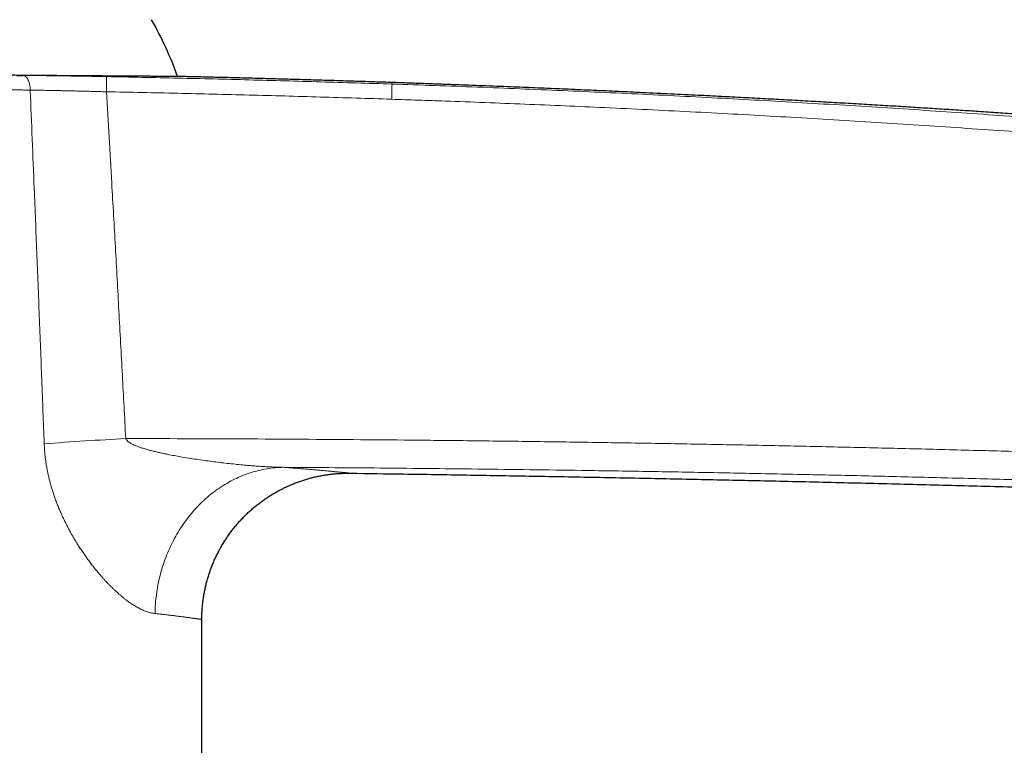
# Model space of a CAD drawing. Header units: millimetres. Extents: x 8 to 674, y 12 to 492.
# Tile 22 of 24: x 502 to 569, y 405 to 455. Entities that reach past the tile are written whole.
import ezdxf

# ---------------------------------------------------------------- set-up
doc = ezdxf.new("R2010")
doc.units = ezdxf.units.MM

msp = doc.modelspace()

# ---------------------------------------------------------------- linework, layer by layer
at = {"color": 7, "linetype": 'Continuous', "lineweight": 30}
for p, q in [((501.604, 450.763), (502.009, 450.76)), ((527.256, 450.274), (527.256, 450.274)), ((527.256, 450.274), (527.256, 450.274)), ((514.257, 318.068), (514.257, 413.579))]:
    msp.add_line(p, q, dxfattribs=at)
at = {"color": 252, "linetype": 'Continuous', "lineweight": 0, "flags": 128}
for points in [[(502.523, 449.76), (502.523, 449.812), (502.521, 449.863), (502.518, 449.914), (502.513, 449.965), (502.507, 450.015), (502.5, 450.065), (502.491, 450.114), (502.481, 450.162), (502.469, 450.209), (502.457, 450.254), (502.443, 450.298), (502.428, 450.341), (502.411, 450.382), (502.394, 450.422), (502.376, 450.46), (502.356, 450.496), (502.336, 450.53), (502.314, 450.562), (502.292, 450.592), (502.269, 450.619), (502.245, 450.644), (502.221, 450.667), (502.196, 450.688), (502.17, 450.706), (502.144, 450.721), (502.118, 450.734), (502.091, 450.745), (502.064, 450.752), (502.036, 450.757), (502.009, 450.76)], [(519.831, 423.979), (519.688, 423.975), (519.546, 423.969), (519.403, 423.96), (519.26, 423.948), (519.117, 423.934), (518.975, 423.916), (518.833, 423.897), (518.691, 423.874), (518.549, 423.849), (518.408, 423.822), (518.267, 423.791), (518.127, 423.758), (517.986, 423.723), (517.847, 423.684), (517.708, 423.644), (517.569, 423.6), (517.431, 423.554), (517.294, 423.506), (517.157, 423.455), (517.021, 423.401), (516.886, 423.345), (516.752, 423.286), (516.618, 423.225), (516.485, 423.161), (516.354, 423.095), (516.223, 423.027), (516.093, 422.956), (515.964, 422.882), (515.836, 422.806), (515.709, 422.728), (515.583, 422.648), (515.458, 422.565), (515.334, 422.48), (515.212, 422.392), (515.091, 422.303), (514.971, 422.211), (514.852, 422.117), (514.735, 422.02), (514.619, 421.922), (514.505, 421.821), (514.392, 421.719), (514.28, 421.614), (514.17, 421.507), (514.061, 421.398), (513.954, 421.288), (513.848, 421.175), (513.744, 421.06), (513.642, 420.943), (513.541, 420.825), (513.442, 420.705), (513.345, 420.583), (513.249, 420.459), (513.155, 420.333), (513.063, 420.206), (512.973, 420.077), (512.884, 419.946), (512.798, 419.814), (512.713, 419.68), (512.63, 419.545), (512.549, 419.408), (512.47, 419.27), (512.393, 419.13), (512.318, 418.989), (512.245, 418.847), (512.174, 418.703), (512.105, 418.558), (512.038, 418.412), (511.973, 418.264), (511.91, 418.116), (511.85, 417.966), (511.791, 417.815), (511.735, 417.664), (511.681, 417.511), (511.629, 417.357), (511.579, 417.203), (511.531, 417.047), (511.486, 416.891), (511.442, 416.734), (511.401, 416.576), (511.363, 416.418), (511.326, 416.259), (511.292, 416.099), (511.26, 415.939), (511.23, 415.778), (511.203, 415.616), (511.178, 415.455), (511.155, 415.293), (511.135, 415.13), (511.117, 414.967), (511.101, 414.804), (511.088, 414.641), (511.076, 414.478), (511.068, 414.314), (511.061, 414.15), (511.057, 413.987)]]:
    msp.add_lwpolyline(points, dxfattribs=at)
at = {"color": 7, "linetype": 'Continuous', "lineweight": 30}
msp.add_arc((489.257, 442.318), 24.8, 19.71622, 29.60096, dxfattribs=at)
at = {"color": 252, "linetype": 'Continuous', "lineweight": 0}
for centre, radius, start, end in [((486.797, 450.323), 20.954, 358.13815, 0.97029), ((521.121, 194.84), 231.418, 92.98826, 94.37136)]:
    msp.add_arc(centre, radius, start, end, dxfattribs=at)
at = {"color": 7, "linetype": 'Continuous', "lineweight": 30}
for points, knots in [([(513.094, 450.679), (513.092, 450.679), (513.085, 450.679), (513.062, 450.68), (513.027, 450.68), (512.981, 450.681), (512.93, 450.681), (512.875, 450.682), (512.819, 450.682), (512.758, 450.683), (512.69, 450.683), (512.616, 450.684), (512.537, 450.685), (512.451, 450.685), (512.363, 450.686), (512.272, 450.687), (512.18, 450.688), (512.083, 450.688), (511.982, 450.689), (511.875, 450.69), (511.756, 450.691), (511.623, 450.692), (511.475, 450.693), (511.32, 450.694), (511.158, 450.695), (510.99, 450.696), (510.814, 450.698), (510.631, 450.699), (510.446, 450.7), (510.258, 450.701), (510.068, 450.703), (509.873, 450.704), (509.671, 450.706), (509.464, 450.707), (509.25, 450.708), (509.031, 450.71), (508.809, 450.712), (508.584, 450.713), (508.355, 450.715), (508.122, 450.716), (507.861, 450.718), (507.572, 450.72), (507.253, 450.722), (506.926, 450.725), (506.591, 450.727), (506.248, 450.73), (505.896, 450.732), (505.537, 450.735), (505.168, 450.738), (504.793, 450.74), (504.451, 450.743), (504.145, 450.745), (503.877, 450.747), (503.606, 450.749), (503.332, 450.752), (503.054, 450.754), (502.796, 450.756), (502.559, 450.758), (502.341, 450.76), (502.122, 450.761), (501.837, 450.764), (501.483, 450.767), (501.057, 450.77), (500.627, 450.774), (500.191, 450.777), (499.749, 450.781), (499.302, 450.785), (498.849, 450.789), (498.39, 450.793), (497.927, 450.798), (497.509, 450.802), (497.138, 450.805), (496.815, 450.808), (496.491, 450.811), (496.165, 450.814), (495.837, 450.817), (495.534, 450.82), (495.256, 450.823), (495.003, 450.825), (494.75, 450.828), (494.42, 450.831), (494.015, 450.835), (493.531, 450.84), (493.045, 450.845), (492.557, 450.85), (492.067, 450.855), (491.574, 450.86), (491.079, 450.865), (490.581, 450.87), (490.082, 450.875), (489.635, 450.88), (489.241, 450.884), (488.9, 450.887), (488.559, 450.89), (488.217, 450.894), (487.876, 450.897), (487.562, 450.9), (487.275, 450.903), (487.015, 450.906), (486.755, 450.908), (486.444, 450.912), (486.083, 450.915), (485.67, 450.919), (485.259, 450.923), (484.848, 450.927), (484.439, 450.93), (484.029, 450.934), (483.622, 450.938), (483.224, 450.941), (482.835, 450.945), (482.456, 450.948), (482.079, 450.951), (481.703, 450.954), (481.329, 450.956), (480.957, 450.959), (480.586, 450.962), (480.222, 450.964), (479.863, 450.967), (479.51, 450.969), (479.159, 450.971), (478.801, 450.973), (478.438, 450.975), (478.068, 450.977), (477.702, 450.979), (477.339, 450.98), (476.979, 450.982), (476.622, 450.983), (476.269, 450.984), (475.927, 450.985), (475.595, 450.986), (475.273, 450.986), (474.956, 450.987), (474.641, 450.987), (474.331, 450.987), (474.024, 450.987), (473.721, 450.987), (473.425, 450.987), (473.136, 450.986), (472.854, 450.986), (472.576, 450.985), (472.295, 450.985), (472.012, 450.984), (471.731, 450.983), (471.55, 450.982), (471.462, 450.982)], [0, 0, 0, 0, 0.004198, 0.0128576, 0.0215506, 0.0302445, 0.0389375, 0.0455938, 0.0522509, 0.058908, 0.0655643, 0.0722475, 0.0789316, 0.0856157, 0.0922989, 0.0983223, 0.104346, 0.1103694, 0.1164039, 0.1224388, 0.1284734, 0.1358049, 0.1431375, 0.1504701, 0.1578016, 0.1651691, 0.1725378, 0.1799065, 0.187274, 0.1942186, 0.2011641, 0.2081096, 0.2150541, 0.2220293, 0.2290054, 0.2359815, 0.2429567, 0.2497428, 0.2565289, 0.263322, 0.2701152, 0.2787776, 0.2874409, 0.2961033, 0.3047991, 0.3134959, 0.3221917, 0.3309706, 0.3397495, 0.3485437, 0.357338, 0.3633411, 0.3693444, 0.3753475, 0.3813616, 0.387376, 0.3933902, 0.397981, 0.4025719, 0.4071649, 0.411758, 0.4204205, 0.4290838, 0.4377463, 0.4464422, 0.455139, 0.4638349, 0.4726138, 0.4813928, 0.4901871, 0.4989815, 0.5049845, 0.5109879, 0.516991, 0.5230052, 0.5290197, 0.5350338, 0.5396247, 0.5442156, 0.5488087, 0.5534017, 0.5620673, 0.5707338, 0.5793993, 0.5880984, 0.5967983, 0.6054973, 0.6142794, 0.6230616, 0.6318592, 0.6406567, 0.6466621, 0.6526678, 0.6586732, 0.6646896, 0.6707064, 0.6767229, 0.6813155, 0.6859082, 0.6905031, 0.695098, 0.7024288, 0.7097608, 0.7170928, 0.7244237, 0.7317907, 0.7391587, 0.7465268, 0.7538938, 0.7608377, 0.7677826, 0.7747275, 0.7816714, 0.788646, 0.7956215, 0.8025971, 0.8095716, 0.8163571, 0.8231426, 0.8299352, 0.8367278, 0.8440586, 0.8513906, 0.8587226, 0.8660535, 0.8734205, 0.8807886, 0.8881567, 0.8955236, 0.9024676, 0.9094126, 0.9163576, 0.9233016, 0.9302762, 0.9372518, 0.9442274, 0.9512021, 0.9579877, 0.9647733, 0.971566, 0.9783587, 0.9856887, 0.9930199, 1, 1, 1, 1]), ([(527.256, 450.275), (527.172, 450.278), (526.876, 450.288), (526.372, 450.304), (525.748, 450.325), (525.132, 450.345), (524.526, 450.364), (523.928, 450.383), (523.34, 450.402), (522.752, 450.42), (522.164, 450.437), (521.577, 450.455), (521, 450.472), (520.434, 450.488), (519.877, 450.504), (519.33, 450.519), (518.794, 450.534), (518.267, 450.549), (517.751, 450.563), (517.245, 450.576), (516.749, 450.589), (516.272, 450.601), (515.814, 450.613), (515.375, 450.624), (514.944, 450.635), (514.523, 450.645), (514.106, 450.655), (513.695, 450.665), (513.357, 450.673), (513.158, 450.678), (513.094, 450.679)], [0, 0, 0, 0, 0.0179131, 0.0626515, 0.1067528, 0.1502156, 0.1930388, 0.2352211, 0.2767614, 0.3176584, 0.3598117, 0.4012564, 0.4419915, 0.4820155, 0.5213272, 0.5599256, 0.5978094, 0.6349775, 0.6714287, 0.7071621, 0.7421765, 0.7764709, 0.8081453, 0.8391779, 0.8695679, 0.8993145, 0.928417, 0.9578044, 0.9865027, 1, 1, 1, 1]), ([(673.128, 436.869), (673.09, 436.874), (672.886, 436.905), (672.518, 436.96), (672.029, 437.034), (671.548, 437.106), (671.084, 437.175), (670.638, 437.242), (670.208, 437.305), (669.786, 437.368), (669.371, 437.429), (668.964, 437.489), (668.565, 437.548), (668.173, 437.606), (667.789, 437.662), (667.413, 437.717), (667.047, 437.771), (666.69, 437.823), (666.343, 437.873), (666.003, 437.922), (665.668, 437.971), (665.339, 438.018), (665.016, 438.065), (664.701, 438.111), (664.393, 438.155), (664.094, 438.198), (663.805, 438.239), (663.525, 438.279), (663.252, 438.318), (662.985, 438.356), (662.724, 438.394), (662.469, 438.43), (662.221, 438.465), (661.981, 438.499), (661.749, 438.532), (661.525, 438.564), (661.308, 438.594), (661.099, 438.624), (660.898, 438.652), (660.705, 438.679), (660.519, 438.705), (660.342, 438.73), (660.174, 438.754), (660.014, 438.776), (659.862, 438.797), (659.715, 438.818), (659.576, 438.837), (659.443, 438.856), (659.318, 438.873), (659.2, 438.89), (659.089, 438.905), (658.984, 438.92), (658.882, 438.934), (658.781, 438.948), (658.684, 438.962), (658.596, 438.974), (658.517, 438.985), (658.447, 438.995), (658.389, 439.003), (658.343, 439.009), (658.305, 439.014), (658.268, 439.019), (658.231, 439.025), (658.192, 439.03), (658.138, 439.037), (658.067, 439.047), (657.977, 439.06), (657.879, 439.073), (657.772, 439.088), (657.656, 439.104), (657.532, 439.121), (657.4, 439.139), (657.258, 439.159), (657.106, 439.18), (656.944, 439.202), (656.771, 439.226), (656.588, 439.251), (656.397, 439.277), (656.195, 439.305), (655.985, 439.334), (655.764, 439.364), (655.534, 439.395), (655.295, 439.428), (655.046, 439.462), (654.788, 439.497), (654.521, 439.533), (654.243, 439.57), (653.965, 439.608), (653.686, 439.646), (653.407, 439.683), (653.12, 439.722), (652.825, 439.761), (652.522, 439.802), (652.201, 439.845), (651.863, 439.89), (651.506, 439.937), (651.14, 439.986), (650.764, 440.036), (650.381, 440.087), (649.992, 440.138), (649.595, 440.19), (649.189, 440.243), (648.775, 440.298), (648.351, 440.353), (647.918, 440.409), (647.48, 440.466), (646.956, 440.534), (646.353, 440.612), (645.671, 440.699), (644.994, 440.786), (644.323, 440.871), (643.661, 440.955), (643.007, 441.038), (642.362, 441.119), (641.726, 441.198), (641.099, 441.276), (640.48, 441.353), (639.87, 441.429), (639.269, 441.503), (638.677, 441.575), (638.093, 441.646), (637.519, 441.716), (636.953, 441.785), (636.395, 441.852), (635.838, 441.919), (635.282, 441.986), (634.726, 442.052), (634.18, 442.117), (633.644, 442.181), (633.117, 442.243), (632.615, 442.302), (632.138, 442.358), (631.685, 442.411), (631.24, 442.463), (630.802, 442.514), (630.373, 442.564), (629.959, 442.611), (629.56, 442.657), (629.177, 442.701), (628.8, 442.744), (628.431, 442.787), (628.068, 442.828), (627.713, 442.868), (627.364, 442.908), (627.021, 442.947), (626.682, 442.985), (626.016, 443.06), (624.868, 443.189), (623.241, 443.369), (621.464, 443.563), (619.73, 443.75), (618.48, 443.883), (617.711, 443.965), (617.386, 443.999), (617.059, 444.033), (616.705, 444.07), (616.323, 444.11), (615.911, 444.153), (615.49, 444.197), (615.061, 444.242), (614.623, 444.287), (614.177, 444.333), (613.721, 444.38), (613.257, 444.427), (612.785, 444.476), (612.303, 444.524), (611.814, 444.574), (611.325, 444.623), (610.838, 444.672), (610.352, 444.721), (609.859, 444.77), (609.359, 444.82), (608.743, 444.881), (608.013, 444.953), (607.171, 445.035), (606.332, 445.116), (605.495, 445.197), (604.661, 445.277), (603.828, 445.356), (603.206, 445.415), (602.794, 445.454), (602.59, 445.473), (602.388, 445.492), (602.192, 445.51), (602.004, 445.528), (601.824, 445.545), (601.647, 445.561), (601.474, 445.578), (601.306, 445.593), (601.148, 445.608), (601, 445.622), (600.862, 445.634), (600.734, 445.646), (600.617, 445.657), (600.51, 445.667), (600.413, 445.676), (600.331, 445.683), (600.264, 445.69), (600.209, 445.695), (600.158, 445.699), (600.107, 445.704), (600.041, 445.71), (599.958, 445.718), (599.855, 445.727), (599.744, 445.737), (599.625, 445.748), (599.497, 445.76), (599.363, 445.772), (599.22, 445.785), (599.069, 445.799), (598.909, 445.814), (598.74, 445.829), (598.56, 445.846), (598.373, 445.863), (598.176, 445.88), (597.971, 445.899), (597.758, 445.918), (597.536, 445.938), (597.305, 445.959), (597.066, 445.98), (596.818, 446.003), (596.565, 446.025), (596.31, 446.048), (596.055, 446.071), (595.654, 446.106), (595.109, 446.155), (594.386, 446.218), (593.637, 446.283), (592.861, 446.351), (592.094, 446.417), (591.337, 446.481), (590.593, 446.545), (589.864, 446.606), (589.148, 446.666), (588.441, 446.725), (587.743, 446.782), (587.054, 446.839), (586.374, 446.894), (585.703, 446.949), (585.16, 446.992), (584.744, 447.025), (584.451, 447.049), (584.158, 447.072), (583.86, 447.096), (583.554, 447.12), (583.239, 447.145), (582.913, 447.17), (582.574, 447.197), (582.223, 447.224), (581.862, 447.252), (581.492, 447.281), (581.113, 447.31), (580.725, 447.34), (580.339, 447.369), (579.956, 447.398), (579.576, 447.427), (579.189, 447.456), (578.794, 447.486), (578.391, 447.516), (577.98, 447.547), (577.562, 447.578), (577.136, 447.609), (576.703, 447.641), (576.262, 447.673), (575.813, 447.706), (575.365, 447.738), (574.919, 447.77), (574.475, 447.802), (574.024, 447.834), (573.567, 447.867), (573.093, 447.9), (572.602, 447.934), (572.095, 447.97), (571.579, 448.005), (571.057, 448.041), (570.526, 448.078), (569.956, 448.116), (569.344, 448.158), (568.69, 448.202), (568.025, 448.246), (567.375, 448.289), (566.739, 448.33), (566.119, 448.37), (565.491, 448.411), (564.854, 448.451), (564.209, 448.492), (563.556, 448.533), (562.894, 448.574), (562.216, 448.616), (561.52, 448.659), (560.808, 448.702), (560.087, 448.745), (559.356, 448.788), (558.617, 448.832), (557.869, 448.875), (557.133, 448.918), (556.411, 448.959), (555.701, 448.999), (554.984, 449.039), (554.26, 449.079), (553.528, 449.119), (552.789, 449.159), (552.042, 449.199), (551.288, 449.238), (550.526, 449.278), (549.757, 449.318), (548.98, 449.358), (548.148, 449.4), (547.261, 449.444), (546.316, 449.49), (545.361, 449.536), (544.445, 449.579), (543.569, 449.62), (542.734, 449.659), (541.892, 449.697), (541.042, 449.735), (540.185, 449.773), (539.336, 449.81), (538.497, 449.846), (537.668, 449.881), (536.832, 449.916), (535.989, 449.95), (535.107, 449.985), (534.183, 450.022), (533.219, 450.059), (532.246, 450.096), (531.264, 450.133), (530.274, 450.169), (529.276, 450.205), (528.269, 450.24), (527.595, 450.263), (527.256, 450.274)], [0, 0, 0, 0, 0.000791, 0.004233, 0.007615, 0.010938, 0.014201, 0.017224, 0.020193, 0.023109, 0.025973, 0.028783, 0.03154, 0.034244, 0.036896, 0.039494, 0.042039, 0.044488, 0.046885, 0.04923, 0.051525, 0.053809, 0.05604, 0.058218, 0.060343, 0.062415, 0.064398, 0.06633, 0.068211, 0.07004, 0.071855, 0.073616, 0.075324, 0.076979, 0.07858, 0.080128, 0.081623, 0.083062, 0.084448, 0.08578, 0.08706, 0.088287, 0.08944, 0.090542, 0.091594, 0.092594, 0.093562, 0.094477, 0.095338, 0.096149, 0.096914, 0.097634, 0.098309, 0.099039, 0.099707, 0.100313, 0.100858, 0.101341, 0.101762, 0.10205, 0.102301, 0.102548, 0.102806, 0.103074, 0.103353, 0.103927, 0.104541, 0.105211, 0.105947, 0.106748, 0.107598, 0.108511, 0.109486, 0.110525, 0.111649, 0.112838, 0.114093, 0.115413, 0.116798, 0.118249, 0.119765, 0.121346, 0.122993, 0.124704, 0.126481, 0.128323, 0.130231, 0.132203, 0.134068, 0.135988, 0.137963, 0.139992, 0.142077, 0.144215, 0.146605, 0.14906, 0.15158, 0.154164, 0.156813, 0.159478, 0.162204, 0.164993, 0.167845, 0.170758, 0.173733, 0.176769, 0.179807, 0.184533, 0.189199, 0.193874, 0.198487, 0.20304, 0.207532, 0.211963, 0.216334, 0.220644, 0.224893, 0.229082, 0.23321, 0.237278, 0.241285, 0.245232, 0.249118, 0.252944, 0.25671, 0.260591, 0.264405, 0.268153, 0.271836, 0.275452, 0.279003, 0.282167, 0.285276, 0.288332, 0.291334, 0.294281, 0.297175, 0.299854, 0.302485, 0.305069, 0.307604, 0.310092, 0.312532, 0.314924, 0.317269, 0.319586, 0.321902, 0.33098, 0.343216, 0.3554, 0.367531, 0.378895, 0.381122, 0.383347, 0.385582, 0.387858, 0.390622, 0.393446, 0.396329, 0.399273, 0.402275, 0.405337, 0.408459, 0.41164, 0.41488, 0.418179, 0.421538, 0.424955, 0.428231, 0.43156, 0.43494, 0.438373, 0.441836, 0.447622, 0.453394, 0.459154, 0.464903, 0.47064, 0.476366, 0.482082, 0.483489, 0.484895, 0.486297, 0.487655, 0.488953, 0.490193, 0.491375, 0.492608, 0.49377, 0.494861, 0.495881, 0.496832, 0.497711, 0.49852, 0.499259, 0.499927, 0.500525, 0.500946, 0.501322, 0.50166, 0.502008, 0.502377, 0.503024, 0.503728, 0.504492, 0.505314, 0.506195, 0.507117, 0.508096, 0.509131, 0.510223, 0.511395, 0.512626, 0.513916, 0.515265, 0.516672, 0.518138, 0.519662, 0.521245, 0.522887, 0.524587, 0.526339, 0.528096, 0.529846, 0.53159, 0.53635, 0.541061, 0.54645, 0.551773, 0.557029, 0.56222, 0.567345, 0.572315, 0.577223, 0.582067, 0.586849, 0.591568, 0.596225, 0.60082, 0.605353, 0.607369, 0.609371, 0.611365, 0.613398, 0.615491, 0.617643, 0.619854, 0.622195, 0.624599, 0.627065, 0.629593, 0.632185, 0.634838, 0.637555, 0.640099, 0.642696, 0.645346, 0.648048, 0.650802, 0.653608, 0.656467, 0.659378, 0.662341, 0.665356, 0.668423, 0.671543, 0.674532, 0.677567, 0.680648, 0.683775, 0.686948, 0.690364, 0.693832, 0.697352, 0.700924, 0.704547, 0.708221, 0.712619, 0.717088, 0.721628, 0.726241, 0.730419, 0.734654, 0.738947, 0.743296, 0.747702, 0.752165, 0.756685, 0.761261, 0.766066, 0.770931, 0.775858, 0.780845, 0.785893, 0.791002, 0.796172, 0.800965, 0.805809, 0.810703, 0.815649, 0.820647, 0.825695, 0.830794, 0.835945, 0.841146, 0.846399, 0.851703, 0.857058, 0.863435, 0.869883, 0.876402, 0.882993, 0.88864, 0.89434, 0.90009, 0.905892, 0.911745, 0.91765, 0.923264, 0.928925, 0.934631, 0.940383, 0.946182, 0.952707, 0.95929, 0.965931, 0.972629, 0.979385, 0.986199, 0.99307, 1, 1, 1, 1]), ([(514.257, 413.579), (514.257, 413.582), (514.256, 413.637), (514.258, 413.743), (514.261, 413.898), (514.268, 414.052), (514.276, 414.207), (514.287, 414.361), (514.3, 414.515), (514.316, 414.669), (514.334, 414.822), (514.354, 414.975), (514.377, 415.127), (514.402, 415.279), (514.429, 415.431), (514.459, 415.582), (514.491, 415.733), (514.525, 415.883), (514.562, 416.032), (514.601, 416.181), (514.642, 416.329), (514.685, 416.476), (514.731, 416.623), (514.779, 416.769), (514.829, 416.914), (514.881, 417.058), (514.935, 417.201), (514.992, 417.343), (515.051, 417.484), (515.111, 417.625), (515.174, 417.764), (515.239, 417.902), (515.306, 418.04), (515.376, 418.176), (515.447, 418.311), (515.52, 418.444), (515.595, 418.577), (515.672, 418.708), (515.751, 418.839), (515.832, 418.967), (515.915, 419.095), (516, 419.221), (516.087, 419.346), (516.175, 419.469), (516.265, 419.591), (516.357, 419.711), (516.451, 419.83), (516.547, 419.948), (516.644, 420.064), (516.743, 420.178), (516.844, 420.291), (516.946, 420.402), (517.05, 420.512), (517.155, 420.62), (517.262, 420.726), (517.37, 420.83), (517.48, 420.933), (517.592, 421.034), (517.705, 421.134), (517.819, 421.231), (517.934, 421.327), (518.051, 421.421), (518.169, 421.513), (518.289, 421.603), (518.409, 421.691), (518.531, 421.778), (518.654, 421.862), (518.778, 421.945), (518.903, 422.026), (519.03, 422.104), (519.157, 422.181), (519.285, 422.256), (519.414, 422.329), (519.544, 422.399), (519.675, 422.468), (519.807, 422.535), (519.94, 422.599), (520.073, 422.662), (520.207, 422.723), (520.342, 422.781), (520.477, 422.837), (520.613, 422.892), (520.749, 422.944), (520.886, 422.994), (521.023, 423.042), (521.161, 423.088), (521.299, 423.132), (521.438, 423.174), (521.576, 423.213), (521.715, 423.251), (521.854, 423.286), (521.993, 423.32), (522.132, 423.351), (522.271, 423.38), (522.41, 423.407), (522.549, 423.432), (522.687, 423.455), (522.825, 423.476), (522.963, 423.495), (523.1, 423.512), (523.236, 423.527), (523.372, 423.54), (523.507, 423.551), (523.64, 423.56), (523.773, 423.567), (523.904, 423.573), (524.034, 423.577), (524.162, 423.579), (524.283, 423.579), (524.361, 423.578), (524.397, 423.578)], [0, 0, 0, 0, 0.000579, 0.010352, 0.02012, 0.029884, 0.039643, 0.049397, 0.059146, 0.068891, 0.078632, 0.088367, 0.098098, 0.107824, 0.117546, 0.127263, 0.136975, 0.146683, 0.156386, 0.166085, 0.175779, 0.185468, 0.195153, 0.204832, 0.214507, 0.224178, 0.233843, 0.243504, 0.25316, 0.262811, 0.272458, 0.282099, 0.291735, 0.301367, 0.310993, 0.320614, 0.330231, 0.339841, 0.349447, 0.359047, 0.368642, 0.378232, 0.387816, 0.397394, 0.406967, 0.416534, 0.426095, 0.43565, 0.445199, 0.454742, 0.464278, 0.473809, 0.483333, 0.49285, 0.50236, 0.511864, 0.52136, 0.530849, 0.540331, 0.549805, 0.559272, 0.56873, 0.578181, 0.587623, 0.597056, 0.606481, 0.615896, 0.625302, 0.634699, 0.644085, 0.653461, 0.662827, 0.672181, 0.681524, 0.690855, 0.700174, 0.70948, 0.718772, 0.728051, 0.737315, 0.746564, 0.755797, 0.765014, 0.774213, 0.783394, 0.792555, 0.801697, 0.810816, 0.819913, 0.828986, 0.838034, 0.847054, 0.856045, 0.865005, 0.873932, 0.882822, 0.891675, 0.900485, 0.90925, 0.917966, 0.926628, 0.93523, 0.943767, 0.952231, 0.960614, 0.968907, 0.977097, 0.985169, 0.993107, 1, 1, 1, 1]), ([(524.396, 423.578), (525.617, 423.56), (528.269, 423.523), (532.351, 423.459), (536.641, 423.386), (540.927, 423.308), (545.209, 423.225), (549.487, 423.136), (553.906, 423.038), (558.464, 422.931), (563.162, 422.814), (567.86, 422.691), (572.556, 422.561), (577.347, 422.421), (582.234, 422.271), (587.216, 422.111), (592.201, 421.943), (597.189, 421.768), (602.181, 421.584), (607.081, 421.397), (611.892, 421.207), (616.612, 421.013), (621.339, 420.812), (625.859, 420.614), (628.803, 420.48), (630.169, 420.418)], [0, 0, 0, 0, 0.03461, 0.075197, 0.11574, 0.156243, 0.196712, 0.23715, 0.277563, 0.321993, 0.366405, 0.410805, 0.455199, 0.499593, 0.546684, 0.593791, 0.64092, 0.68808, 0.735277, 0.782519, 0.827109, 0.871753, 0.916456, 0.961224, 1, 1, 1, 1])]:
    msp.add_open_spline(points, degree=3, knots=knots, dxfattribs=at)
at = {"color": 252, "linetype": 'Continuous', "lineweight": 0}
for points, knots in [([(502.009, 450.76), (502.091, 450.759), (502.255, 450.758), (502.505, 450.755), (502.759, 450.753), (503.018, 450.75), (503.28, 450.747), (503.547, 450.744), (503.817, 450.741), (504.095, 450.737), (504.379, 450.734), (504.671, 450.73), (504.965, 450.725), (505.262, 450.721), (505.562, 450.716), (505.863, 450.712), (506.164, 450.707), (506.471, 450.701), (506.784, 450.696), (507.105, 450.69), (507.427, 450.684), (507.641, 450.68), (507.748, 450.678)], [0, 0, 0, 0, 0.047621, 0.095259, 0.142896, 0.190518, 0.238667, 0.286833, 0.334998, 0.383147, 0.433675, 0.484223, 0.53477, 0.585299, 0.636227, 0.687156, 0.737303, 0.78745, 0.840576, 0.893725, 0.946874, 1, 1, 1, 1]), ([(507.748, 450.678), (508.561, 450.661), (510.187, 450.629), (512.626, 450.575), (515.065, 450.517), (517.503, 450.456), (519.942, 450.39), (522.38, 450.32), (524.818, 450.247), (526.444, 450.195), (527.256, 450.168)], [0, 0, 0, 0, 0.124997, 0.249993, 0.374991, 0.499989, 0.624991, 0.749993, 0.874997, 1, 1, 1, 1]), ([(502.523, 449.76), (502.423, 449.761), (502.222, 449.762), (501.917, 449.765), (501.61, 449.767), (501.277, 449.77), (500.919, 449.773), (500.535, 449.776), (500.147, 449.779), (499.755, 449.783), (499.36, 449.786), (498.98, 449.789), (498.616, 449.792), (498.268, 449.796), (497.917, 449.799), (497.565, 449.802), (497.21, 449.805), (496.858, 449.808), (496.508, 449.811), (496.162, 449.815), (495.814, 449.818), (495.465, 449.821), (495.114, 449.825), (494.764, 449.828), (494.415, 449.831), (494.067, 449.835), (493.718, 449.838), (493.343, 449.842), (492.942, 449.845), (492.513, 449.85), (492.084, 449.854), (491.653, 449.858), (491.221, 449.862), (490.808, 449.866), (490.415, 449.87), (490.04, 449.874), (489.666, 449.878), (489.291, 449.881), (488.916, 449.885), (488.545, 449.889), (488.18, 449.892), (487.819, 449.896), (487.459, 449.899), (487.098, 449.903), (486.738, 449.906), (486.381, 449.909), (486.027, 449.913), (485.675, 449.916), (485.324, 449.919), (484.949, 449.923), (484.549, 449.926), (484.125, 449.93), (483.702, 449.934), (483.28, 449.937), (482.86, 449.941), (482.461, 449.944), (482.083, 449.947), (481.725, 449.95), (481.368, 449.953), (481.013, 449.955), (480.66, 449.958), (480.313, 449.96), (479.972, 449.963), (479.638, 449.965), (479.306, 449.967), (478.975, 449.969), (478.646, 449.971), (478.298, 449.973), (477.929, 449.975), (477.542, 449.976), (477.158, 449.978), (476.777, 449.98), (476.399, 449.981), (476.025, 449.982), (475.655, 449.984), (475.296, 449.984), (474.948, 449.985), (474.611, 449.986), (474.277, 449.986), (473.948, 449.987), (473.622, 449.987), (473.3, 449.987), (472.983, 449.987), (472.672, 449.986), (472.369, 449.986), (472.073, 449.986), (471.782, 449.985), (471.487, 449.984), (471.19, 449.983), (470.891, 449.982), (470.598, 449.981), (470.31, 449.98), (470.027, 449.978), (469.75, 449.977), (469.478, 449.975), (469.218, 449.974), (468.969, 449.972), (468.73, 449.97), (468.497, 449.968), (468.269, 449.966), (468.046, 449.964), (467.83, 449.962), (467.618, 449.96), (467.415, 449.958), (467.22, 449.956), (467.032, 449.954), (466.85, 449.952), (466.68, 449.95), (466.523, 449.949), (466.378, 449.947), (466.237, 449.945), (466.088, 449.943), (465.933, 449.941), (465.773, 449.939), (465.62, 449.937), (465.476, 449.935), (465.339, 449.933), (465.209, 449.931), (465.087, 449.929), (464.972, 449.927), (464.865, 449.926), (464.767, 449.924), (464.678, 449.923), (464.602, 449.922), (464.539, 449.921), (464.486, 449.92), (464.438, 449.919), (464.394, 449.919), (464.353, 449.918), (464.318, 449.918), (464.291, 449.918), (464.271, 449.917), (464.259, 449.917), (464.258, 449.917), (464.257, 449.918)], [0, 0, 0, 0, 0.006661, 0.013322, 0.019989, 0.026655, 0.034775, 0.042895, 0.051014, 0.059156, 0.067298, 0.075439, 0.08247, 0.089502, 0.096533, 0.103578, 0.110624, 0.117669, 0.124448, 0.131227, 0.138006, 0.144798, 0.15159, 0.158382, 0.165043, 0.171704, 0.178371, 0.185037, 0.193157, 0.201277, 0.209396, 0.217538, 0.22568, 0.233821, 0.240852, 0.247884, 0.254915, 0.26196, 0.269005, 0.276051, 0.28283, 0.289609, 0.296388, 0.30318, 0.309972, 0.316764, 0.323425, 0.330086, 0.336753, 0.34342, 0.35154, 0.35966, 0.36778, 0.375922, 0.384064, 0.392206, 0.399237, 0.406269, 0.4133, 0.420346, 0.427392, 0.434437, 0.441217, 0.447996, 0.454776, 0.461568, 0.468361, 0.475153, 0.48335, 0.491548, 0.499747, 0.507944, 0.516181, 0.52442, 0.532659, 0.540896, 0.548661, 0.556427, 0.564192, 0.571957, 0.579756, 0.587556, 0.595356, 0.603155, 0.610742, 0.61833, 0.625925, 0.63352, 0.641716, 0.649913, 0.65811, 0.666306, 0.674542, 0.682779, 0.691017, 0.699253, 0.707016, 0.71478, 0.722544, 0.730307, 0.738105, 0.745903, 0.753702, 0.761499, 0.769085, 0.776671, 0.784265, 0.791859, 0.798519, 0.80518, 0.811845, 0.818511, 0.827058, 0.835605, 0.844152, 0.852724, 0.861297, 0.86987, 0.878601, 0.887333, 0.896065, 0.904824, 0.913583, 0.922342, 0.92931, 0.936278, 0.943252, 0.950226, 0.95851, 0.966794, 0.975078, 0.983385, 0.991693, 1, 1, 1, 1]), ([(503.482, 425.585), (503.427, 427.04), (503.317, 429.95), (503.147, 434.314), (502.975, 438.679), (502.769, 443.828), (502.616, 447.521), (502.523, 449.76)], [0, 0, 0, 0, 0.18054, 0.3610802, 0.5416205, 0.722161, 1, 1, 1, 1]), ([(507.74, 449.642), (507.648, 449.645), (507.478, 449.649), (507.231, 449.656), (506.999, 449.662), (506.768, 449.668), (506.538, 449.674), (506.307, 449.68), (506.077, 449.685), (505.846, 449.691), (505.616, 449.696), (505.385, 449.702), (505.153, 449.707), (504.922, 449.712), (504.675, 449.718), (504.425, 449.723), (504.17, 449.728), (503.926, 449.733), (503.686, 449.738), (503.448, 449.743), (503.212, 449.747), (502.979, 449.752), (502.749, 449.756), (502.598, 449.759), (502.523, 449.76)], [0, 0, 0, 0, 0.050441, 0.0926, 0.134765, 0.176924, 0.21914, 0.261361, 0.303578, 0.346447, 0.389322, 0.432191, 0.475989, 0.519794, 0.563592, 0.616838, 0.664527, 0.712233, 0.759939, 0.807629, 0.855713, 0.903814, 0.951916, 1, 1, 1, 1]), ([(527.256, 450.167), (527.256, 450.184), (527.256, 450.216), (527.256, 450.246), (527.256, 450.264), (527.256, 450.273), (527.256, 450.273), (527.256, 450.274)], [0, 0, 0, 0, 0.249101, 0.49821, 0.683829, 0.869444, 1, 1, 1, 1]), ([(527.256, 450.167), (527.256, 450.167), (528.228, 450.135), (530.172, 450.069), (533.087, 449.962), (536.002, 449.848), (538.917, 449.725), (541.832, 449.595), (544.746, 449.458), (547.66, 449.312), (550.574, 449.159), (553.487, 448.998), (556.4, 448.83), (559.311, 448.653), (562.222, 448.47), (565.133, 448.278), (568.043, 448.079), (570.954, 447.872), (573.866, 447.657), (576.78, 447.435), (579.693, 447.205), (582.606, 446.967), (585.478, 446.725), (588.308, 446.479), (591.098, 446.23), (593.886, 445.974), (596.675, 445.711), (599.462, 445.44), (602.249, 445.163), (605.035, 444.879), (607.821, 444.588), (610.605, 444.29), (613.39, 443.985), (616.174, 443.673), (618.958, 443.354), (621.741, 443.028), (624.524, 442.694), (627.305, 442.354), (630.085, 442.007), (632.863, 441.652), (635.64, 441.291), (638.416, 440.922), (641.037, 440.568), (643.504, 440.228), (645.815, 439.904), (648.126, 439.576), (650.436, 439.242), (652.745, 438.904), (655.208, 438.538), (657.824, 438.142), (660.594, 437.716), (663.363, 437.283), (666.131, 436.842), (667.975, 436.543), (668.897, 436.393)], [0, 0, 0, 0, 0, 0.020485, 0.040971, 0.061456, 0.081941, 0.102426, 0.122914, 0.143403, 0.163892, 0.18438, 0.204869, 0.22535, 0.245832, 0.266314, 0.286795, 0.307277, 0.327797, 0.348318, 0.368839, 0.38936, 0.40988, 0.429546, 0.449213, 0.468879, 0.488545, 0.508211, 0.527877, 0.547543, 0.567209, 0.586876, 0.606542, 0.62622, 0.645899, 0.665577, 0.685256, 0.704934, 0.724601, 0.744268, 0.763934, 0.783601, 0.803268, 0.819658, 0.836049, 0.852439, 0.868827, 0.885214, 0.901601, 0.921281, 0.940961, 0.960641, 0.98032, 1, 1, 1, 1]), ([(507.74, 449.642), (507.861, 447.562), (508.066, 444.028), (508.346, 439.038), (508.588, 434.673), (508.825, 430.308), (508.979, 427.398), (509.056, 425.943)], [0, 0, 0, 0, 0.2633223, 0.4474913, 0.6316604, 0.8158301, 1, 1, 1, 1]), ([(527.235, 449.133), (526.423, 449.159), (524.799, 449.212), (522.362, 449.285), (519.926, 449.355), (517.489, 449.42), (515.052, 449.482), (512.615, 449.539), (510.178, 449.593), (508.553, 449.626), (507.74, 449.642)], [0, 0, 0, 0, 0.124996, 0.249994, 0.374991, 0.499991, 0.624991, 0.749994, 0.874997, 1, 1, 1, 1]), ([(668.747, 435.382), (667.788, 435.537), (665.87, 435.848), (662.991, 436.305), (660.112, 436.755), (657.23, 437.196), (654.348, 437.63), (651.464, 438.056), (648.579, 438.474), (645.694, 438.884), (642.729, 439.298), (639.686, 439.714), (636.565, 440.131), (633.442, 440.54), (630.319, 440.939), (627.368, 441.308), (624.59, 441.648), (621.986, 441.96), (619.381, 442.266), (616.678, 442.577), (613.878, 442.893), (610.981, 443.211), (608.082, 443.522), (605.183, 443.826), (602.283, 444.122), (599.421, 444.407), (596.596, 444.68), (593.809, 444.943), (591.021, 445.199), (588.233, 445.448), (585.406, 445.694), (582.54, 445.935), (579.635, 446.172), (576.73, 446.402), (573.823, 446.624), (570.917, 446.838), (568.01, 447.044), (565.102, 447.243), (562.194, 447.435), (559.285, 447.618), (556.375, 447.795), (553.464, 447.963), (550.553, 448.124), (547.641, 448.277), (544.729, 448.422), (541.876, 448.557), (539.083, 448.682), (536.35, 448.797), (533.617, 448.906), (531.186, 448.997), (529.059, 449.072), (527.843, 449.112), (527.235, 449.132)], [0, 0, 0, 0, 0.020486, 0.040971, 0.061457, 0.081945, 0.102433, 0.122922, 0.143411, 0.163899, 0.184387, 0.206522, 0.228657, 0.250792, 0.272927, 0.295061, 0.313498, 0.331934, 0.35037, 0.368806, 0.389295, 0.409784, 0.430272, 0.450761, 0.47125, 0.491738, 0.511414, 0.53109, 0.550766, 0.570442, 0.590118, 0.610603, 0.631088, 0.651573, 0.672058, 0.692542, 0.713027, 0.733513, 0.753998, 0.774483, 0.794968, 0.815462, 0.835956, 0.856451, 0.876945, 0.897439, 0.916666, 0.935894, 0.955121, 0.974348, 0.987174, 1, 1, 1, 1]), ([(511.057, 413.987), (511.014, 413.992), (510.929, 414.002), (510.798, 414.028), (510.666, 414.062), (510.531, 414.103), (510.393, 414.152), (510.254, 414.209), (510.113, 414.273), (509.976, 414.341), (509.842, 414.414), (509.713, 414.489), (509.583, 414.569), (509.452, 414.654), (509.321, 414.743), (509.184, 414.842), (509.041, 414.949), (508.892, 415.067), (508.742, 415.19), (508.599, 415.314), (508.461, 415.436), (508.329, 415.558), (508.189, 415.69), (508.043, 415.833), (507.889, 415.988), (507.737, 416.148), (507.589, 416.308), (507.446, 416.467), (507.308, 416.624), (507.149, 416.81), (506.97, 417.028), (506.77, 417.28), (506.573, 417.539), (506.378, 417.806), (506.186, 418.078), (505.997, 418.357), (505.827, 418.62), (505.673, 418.866), (505.536, 419.093), (505.401, 419.324), (505.273, 419.551), (505.152, 419.774), (505.038, 419.992), (504.926, 420.212), (504.817, 420.436), (504.711, 420.662), (504.601, 420.907), (504.488, 421.171), (504.373, 421.456), (504.264, 421.744), (504.16, 422.036), (504.067, 422.315), (503.985, 422.582), (503.913, 422.836), (503.841, 423.106), (503.772, 423.393), (503.707, 423.698), (503.649, 424.005), (503.602, 424.294), (503.565, 424.566), (503.535, 424.82), (503.512, 425.074), (503.493, 425.329), (503.486, 425.5), (503.482, 425.585)], [0, 0, 0, 0, 0.014877, 0.029762, 0.044647, 0.059525, 0.074637, 0.089756, 0.104875, 0.119988, 0.133612, 0.147237, 0.160861, 0.174435, 0.188012, 0.201587, 0.216966, 0.23235, 0.247734, 0.263114, 0.276711, 0.290309, 0.303906, 0.31979, 0.335676, 0.351564, 0.367447, 0.38195, 0.396453, 0.410956, 0.432448, 0.453941, 0.475529, 0.49712, 0.518708, 0.540229, 0.56175, 0.578328, 0.594911, 0.611493, 0.628072, 0.6431, 0.658129, 0.673158, 0.688168, 0.703179, 0.718189, 0.736381, 0.754581, 0.772785, 0.790984, 0.809174, 0.82451, 0.839849, 0.855185, 0.873135, 0.891093, 0.909051, 0.927, 0.941595, 0.956198, 0.970803, 0.985405, 1, 1, 1, 1]), ([(509.056, 425.943), (509.06, 425.933), (509.068, 425.911), (509.085, 425.881), (509.104, 425.852), (509.131, 425.818), (509.166, 425.781), (509.209, 425.743), (509.256, 425.707), (509.318, 425.664), (509.396, 425.616), (509.503, 425.56), (509.624, 425.502), (509.76, 425.446), (509.92, 425.385), (510.127, 425.313), (510.38, 425.234), (510.657, 425.157), (510.936, 425.085), (511.216, 425.018), (511.497, 424.955), (511.778, 424.895), (512.107, 424.829), (512.486, 424.757), (512.962, 424.673), (513.472, 424.589), (514.016, 424.506), (514.544, 424.43), (515.073, 424.36), (515.602, 424.295), (516.131, 424.235), (516.659, 424.179), (517.143, 424.134), (517.584, 424.096), (517.982, 424.065), (518.378, 424.039), (518.76, 424.017), (519.128, 423.999), (519.48, 423.986), (519.714, 423.981), (519.831, 423.979)], [0, 0, 0, 0, 0.003018, 0.006039, 0.009189, 0.012341, 0.017478, 0.022618, 0.027869, 0.033122, 0.042766, 0.052412, 0.06548, 0.078557, 0.091631, 0.111409, 0.13708, 0.162752, 0.188502, 0.214254, 0.240005, 0.265671, 0.291337, 0.330216, 0.369094, 0.421326, 0.469335, 0.517344, 0.565399, 0.613455, 0.661509, 0.709535, 0.757561, 0.793841, 0.830124, 0.866406, 0.902685, 0.935123, 0.967563, 1, 1, 1, 1]), ([(509.056, 425.943), (510.394, 425.941), (513.07, 425.937), (517.084, 425.921), (521.097, 425.899), (525.111, 425.87), (529.125, 425.834), (533.138, 425.79), (537.152, 425.74), (541.277, 425.68), (545.515, 425.612), (549.865, 425.533), (554.215, 425.446), (558.564, 425.35), (562.914, 425.246), (567.263, 425.134), (571.613, 425.013), (575.962, 424.884), (580.31, 424.746), (584.659, 424.6), (589.007, 424.446), (593.354, 424.284), (597.701, 424.113), (602.048, 423.933), (606.395, 423.746), (610.741, 423.55), (615.088, 423.345), (619.433, 423.133), (623.779, 422.912), (626.675, 422.758), (628.123, 422.681)], [0, 0, 0, 0, 0.0336923, 0.0673846, 0.101077, 0.1347693, 0.1684633, 0.2021573, 0.2358514, 0.2695454, 0.3060663, 0.3425874, 0.3791086, 0.4156296, 0.4521506, 0.488675, 0.5251995, 0.561724, 0.5982484, 0.6347728, 0.6712938, 0.7078148, 0.7443359, 0.780857, 0.8173779, 0.8539023, 0.8904267, 0.9269512, 0.9634757, 1, 1, 1, 1]), ([(627.994, 420.754), (626.547, 420.831), (623.653, 420.985), (619.312, 421.206), (614.971, 421.418), (610.629, 421.623), (606.286, 421.819), (601.943, 422.006), (597.6, 422.186), (593.256, 422.356), (588.912, 422.519), (584.568, 422.673), (580.224, 422.819), (575.879, 422.956), (571.534, 423.086), (567.189, 423.206), (562.844, 423.319), (558.498, 423.423), (554.152, 423.518), (549.806, 423.606), (545.459, 423.685), (541.379, 423.751), (537.566, 423.806), (534.019, 423.852), (530.472, 423.892), (526.925, 423.927), (523.378, 423.956), (521.014, 423.971), (519.831, 423.979)], [0, 0, 0, 0, 0.040165, 0.080331, 0.120496, 0.160662, 0.200827, 0.240996, 0.281165, 0.321334, 0.361503, 0.401672, 0.441838, 0.482003, 0.522169, 0.562334, 0.602499, 0.642668, 0.682838, 0.723007, 0.763176, 0.803345, 0.836121, 0.868896, 0.901671, 0.934448, 0.967224, 1, 1, 1, 1]), ([(519.831, 423.979), (519.89, 423.974), (520.006, 423.966), (520.178, 423.953), (520.346, 423.94), (520.53, 423.926), (520.729, 423.91), (520.939, 423.893), (521.145, 423.877), (521.345, 423.86), (521.539, 423.844), (521.728, 423.828), (521.911, 423.813), (522.089, 423.797), (522.26, 423.782), (522.426, 423.768), (522.585, 423.753), (522.739, 423.74), (522.888, 423.726), (523.031, 423.713), (523.167, 423.7), (523.297, 423.688), (523.42, 423.676), (523.526, 423.666), (523.618, 423.657), (523.698, 423.649), (523.773, 423.642), (523.851, 423.634), (523.931, 423.626), (524.011, 423.618), (524.084, 423.61), (524.149, 423.604), (524.207, 423.598), (524.257, 423.593), (524.3, 423.588), (524.335, 423.584), (524.362, 423.582), (524.382, 423.579), (524.393, 423.578), (524.397, 423.578), (524.395, 423.578), (524.394, 423.578)], [0, 0, 0, 0, 0.019973, 0.039945, 0.059925, 0.079904, 0.106546, 0.133189, 0.159831, 0.186514, 0.213199, 0.239882, 0.266757, 0.293634, 0.32051, 0.347432, 0.374355, 0.401277, 0.428842, 0.456408, 0.483972, 0.51159, 0.53921, 0.566828, 0.587889, 0.608951, 0.630024, 0.651097, 0.678882, 0.706669, 0.734454, 0.762298, 0.790142, 0.817986, 0.845974, 0.873965, 0.901954, 0.930004, 0.958057, 0.986108, 1, 1, 1, 1]), ([(514.257, 413.579), (514.256, 413.579), (514.256, 413.579), (514.251, 413.58), (514.244, 413.581), (514.232, 413.583), (514.215, 413.585), (514.192, 413.589), (514.163, 413.594), (514.128, 413.599), (514.088, 413.605), (514.047, 413.611), (514.006, 413.617), (513.965, 413.624), (513.922, 413.63), (513.876, 413.637), (513.829, 413.644), (513.78, 413.651), (513.729, 413.658), (513.669, 413.667), (513.599, 413.676), (513.518, 413.688), (513.433, 413.7), (513.343, 413.712), (513.248, 413.725), (513.149, 413.738), (513.045, 413.752), (512.937, 413.766), (512.824, 413.78), (512.707, 413.795), (512.586, 413.811), (512.458, 413.826), (512.324, 413.843), (512.185, 413.86), (512.04, 413.877), (511.891, 413.894), (511.737, 413.912), (511.591, 413.929), (511.452, 413.944), (511.323, 413.958), (511.192, 413.972), (511.102, 413.982), (511.057, 413.987)], [0, 0, 0, 0, 0.021262, 0.042525, 0.063797, 0.08507, 0.113537, 0.142005, 0.170473, 0.198995, 0.22752, 0.256043, 0.277514, 0.298986, 0.320468, 0.34195, 0.362127, 0.382304, 0.402489, 0.422675, 0.449583, 0.476492, 0.5034, 0.530354, 0.55731, 0.584264, 0.611172, 0.638081, 0.664989, 0.691943, 0.718898, 0.745852, 0.773729, 0.801608, 0.829486, 0.857414, 0.885344, 0.913272, 0.934949, 0.956626, 0.978313, 1, 1, 1, 1])]:
    msp.add_open_spline(points, degree=3, knots=knots, dxfattribs=at)
msp.add_open_spline([(527.235, 449.133), (527.237, 449.178), (527.24, 449.266), (527.244, 449.397), (527.247, 449.525), (527.251, 449.646), (527.253, 449.758), (527.256, 449.86), (527.257, 449.95), (527.258, 450.027), (527.259, 450.088), (527.259, 450.133), (527.258, 450.162), (527.257, 450.166), (527.256, 450.168)], degree=3, dxfattribs=at)

doc.saveas('drawing.dxf')
